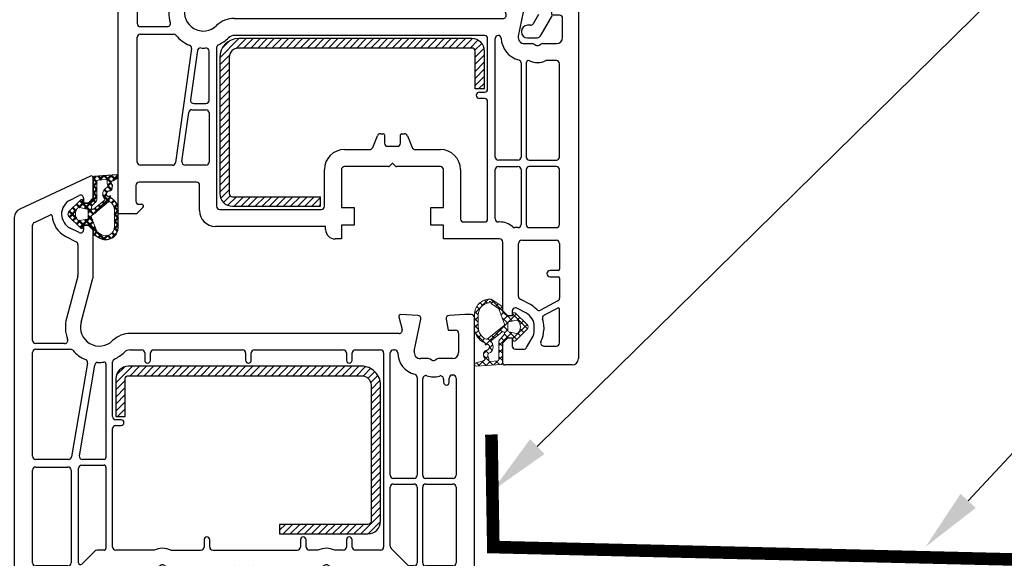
# Model space of a CAD drawing. Header units: millimetres. Extents: x -1427 to 10229, y -1578 to 5221.
# Tile 37 of 129: x 1287 to 1303, y -626 to -618. Entities that reach past the tile are written whole.
import ezdxf
from ezdxf import colors
from ezdxf.entities.mleader import LeaderData, LeaderLine
from ezdxf.math import Vec2, Vec3

# ---------------------------------------------------------------- set-up
doc = ezdxf.new("R2010")
doc.units = ezdxf.units.MM
doc.linetypes.add('AUSGEZOGEN', pattern=[0])
for name, color, linetype in [('1', 7, 'Continuous'), ('10TNR-01', 7, 'AUSGEZOGEN'), ('listwa', 5, 'Continuous')]:
    doc.layers.add(name, color=color, linetype=linetype)
for name, color, linetype, lineweight in [('A_wymiary', 7, 'Continuous', 5), ('AM_0', 7, 'Continuous', 50), ('AT_1_2_WYMIARY_I_OPISY', 1, 'Continuous', 5)]:
    doc.layers.add(name, color=color, linetype=linetype, lineweight=lineweight)
doc.styles.add('SIMPLEX', font='simplex.shx', dxfattribs={"width": 0.77})

# ---------------------------------------------------------------- blocks, each defined once
blk = doc.blocks.new('HP122')
for p, q in [((61.39, 73), (0, 73)), ((0, 73), (0, 70.1)), ((67.97, 60.93), (62.74, 72.13)), ((1.39, 70.2), (3, 70.2)), ((3.5, 69.7), (3.5, 63)), ((6.1, 64.5), (6.1, 69.6)), ((6.6, 70.1), (21.3, 70.1)), ((21.8, 69.6), (21.8, 64.5)), ((23, 64.42), (23, 69.6)), ((23.5, 70.1), (40, 70.1)), ((40.5, 69.6), (40.5, 64.11)), ((41.4, 65.01), (41.4, 69.6)), ((41.9, 70.1), (60.18, 70.1)), ((60.63, 69.81), (61.81, 67.27)), ((52.11, 62.92), (45.4, 64.72)), ((58.39, 64.82), (57.55, 63.17)), ((59, 62.73), (59.72, 64.14)), ((64.18, 64.14), (64.89, 62.73)), ((0, 62.6), (0, 60.44)), ((3, 62.5), (1.39, 62.5)), ((21.3, 64), (6.6, 64)), ((6.6, 62.8), (21.6, 62.8)), ((38.31, 61.41), (23.42, 63.93)), ((23.58, 62.68), (37.99, 60.24)), ((57.1, 62.9), (52.24, 62.9)), ((8.45, 60.22), (6.39, 62.29)), ((22.1, 62.3), (22.1, 58.75)), ((23, 58.75), (23, 62.19)), ((44.78, 62.4), (51.8, 60.52)), ((59.4, 60.5), (60.2, 61.3)), ((60.2, 62), (59.45, 62)), ((60.2, 61.3), (60.2, 62)), ((64.45, 62), (63.7, 62)), ((63.7, 62), (63.7, 61.3)), ((63.7, 61.3), (64.5, 60.5)), ((0.5, 59.58), (1.5, 59)), ((2, 59), (2, 60)), ((2.5, 60.5), (4.5, 60.5)), ((4.5, 60.5), (6, 59)), ((8.6, 58.75), (8.6, 59.87)), ((51.92, 60.5), (59.4, 60.5)), ((64.5, 60.5), (67.7, 60.5)), ((1.5, 59), (2, 59)), ((6, 59), (6, 50.29)), ((21.8, 58.45), (8.9, 58.45)), ((38.15, 58.45), (23.3, 58.45)), ((8.6, 50.83), (8.6, 56.9)), ((9.1, 57.4), (27.9, 57.4)), ((28.4, 56.9), (28.4, 56.05)), ((29.3, 56.05), (29.3, 56.9)), ((29.8, 57.4), (38.48, 57.4)), ((40.4, 54.6), (40.4, 52.8)), ((43, 11.94), (43, 54.6)), ((39.9, 52.3), (38.75, 52.3)), ((6.07, 50.04), (6.23, 49.75)), ((38.75, 51.4), (39.9, 51.4)), ((40.4, 50.9), (40.4, 36.8)), ((6, 48.71), (6, 38)), ((6.23, 49.25), (6.07, 48.96)), ((8.6, 48.17), (8.6, 43.4)), ((10.25, 42.9), (9.1, 42.9)), ((8.6, 41.5), (8.6, 28.1)), ((9.1, 42), (10.25, 42)), ((1.5, 40), (0.5, 39.42)), ((2, 40), (1.5, 40)), ((2, 38), (2, 40)), ((0, 38.56), (0, 37.29)), ((5.5, 37.5), (2.5, 37.5)), ((0.07, 37.04), (0.23, 36.75)), ((0.23, 36.25), (0.07, 35.96)), ((39.9, 36.3), (38.75, 36.3)), ((0, 35.71), (0, 34.44)), ((2, 33), (2, 35)), ((2.5, 35.5), (5.5, 35.5)), ((6, 35), (6, 24.29)), ((38.75, 35.4), (39.9, 35.4)), ((40.4, 34.9), (40.4, 20.8)), ((0.5, 33.58), (1.5, 33)), ((1.5, 33), (2, 33)), ((10.25, 27.6), (9.1, 27.6)), ((9.1, 26.7), (10.25, 26.7)), ((8.6, 24.83), (8.6, 26.2)), ((6.07, 24.04), (6.23, 23.75)), ((6, 22.71), (6, 14)), ((6.23, 23.25), (6.07, 22.96)), ((8.6, 20.8), (8.6, 22.17)), ((8.6, 14.9), (8.6, 18.9)), ((10.25, 20.3), (9.1, 20.3)), ((9.1, 19.4), (10.25, 19.4)), ((39.9, 20.3), (38.75, 20.3)), ((38.75, 19.4), (39.9, 19.4)), ((40.4, 18.9), (40.4, 14.9)), ((39.9, 14.4), (9.1, 14.4)), ((0, 12.56), (0, 10.4)), ((1.5, 14), (0.5, 13.42)), ((2, 14), (1.5, 14)), ((2, 13), (2, 14)), ((4.5, 12.5), (2.5, 12.5)), ((6, 14), (4.5, 12.5)), ((6.19, 10.51), (8.88, 13.2)), ((9.23, 13.35), (18.6, 13.35)), ((19.1, 12.85), (19.1, 9.6)), ((20, 9.6), (20, 12.85)), ((20.5, 13.35), (39.9, 13.35)), ((40.4, 12.85), (40.4, 12.66)), ((45.62, 11.99), (43.63, 11.46)), ((45.86, 8.97), (46, 11.68)), ((1.39, 10.5), (3, 10.5)), ((3.5, 10), (3.5, 3.3)), ((6.1, 9.6), (6.1, 10.3)), ((40.2, 9.54), (45.26, 8.51)), ((18.6, 9.1), (6.6, 9.1)), ((6.6, 8.2), (18.6, 8.2)), ((36.03, 9.1), (20.5, 9.1)), ((20.5, 8.2), (35.81, 8.2)), ((39, 7.29), (39, 8.56)), ((6.1, 3.4), (6.1, 7.7)), ((19.1, 7.7), (19.1, 3.4)), ((20, 3.4), (20, 7.7)), ((38.77, 6.75), (38.93, 7.04)), ((38.93, 5.96), (38.77, 6.25)), ((35.77, 4.9), (35.25, 4.9)), ((39, 3.5), (39, 5.71)), ((35.25, 4), (35.9, 4)), ((36.4, 3.5), (36.4, 3.4)), ((36.4, 3.4), (36.4, 3.4)), ((45.28, 4.49), (43.5, 4.18)), ((43.5, 4.18), (43.5, 3)), ((46, 1.5), (45.87, 4.03)), ((0, 2.9), (0, 0)), ((3, 2.8), (1.39, 2.8)), ((18.6, 2.9), (6.6, 2.9)), ((35.9, 2.9), (20.5, 2.9)), ((43, 2.5), (40, 2.5)), ((0, 0), (45.5, 0)), ((46, 0.5), (46, 1.5))]:
    blk.add_line(p, q)
for centre, radius, start, end in [((61.39, 71.5), 1.5, 25, 90), ((0.6, 70.1), 0.6, 180, 352.8198), ((1.39, 70), 0.2, 90, 172.8198), ((3, 69.7), 0.5, 0, 90), ((6.6, 69.6), 0.5, 90, 180), ((21.3, 69.6), 0.5, 0, 90), ((23.5, 69.6), 0.5, 90, 180), ((40, 69.6), 0.5, 0, 90), ((41.9, 69.6), 0.5, 90, 180), ((60.18, 69.6), 0.5, 25, 90), ((61.63, 67.19), 0.2, 274.3446, 25), ((61.95, 63), 4, 94.3446, 152.9883), ((6.6, 64.5), 0.5, 180, 270), ((21.3, 64.5), 0.5, 270, 0), ((23.5, 64.42), 0.5, 180, 260.3814), ((40, 64.11), 0.5, 310.9756, 0), ((41.9, 65.01), 0.5, 180, 290.8506), ((44, 59.5), 5.4, 75, 110.8506), ((61.95, 63), 2.5, 91.6783, 152.9883), ((61.95, 63), 2.5, 27.0117, 91.6783), ((0.6, 62.6), 0.6, 7.1802, 180), ((1.39, 62.7), 0.2, 187.1802, 270), ((3, 63), 0.5, 270, 0), ((6.6, 62.5), 0.3, 90, 225), ((21.6, 62.3), 0.5, 0, 90), ((23.5, 62.19), 0.5, 80.3814, 180), ((44, 59.5), 5.6, 130.9756, 156.8456), ((44, 59.5), 3, 75, 224.4153), ((52.24, 63.4), 0.5, 255, 270), ((57.1, 63.4), 0.5, 270, 332.9883), ((59.45, 62.5), 0.5, 152.9883, 270), ((64.45, 62.5), 0.5, 270, 27.0117), ((38.39, 61.9), 0.5, 260.3814, 336.8456), ((67.7, 60.8), 0.3, 270, 25), ((1, 60.44), 1, 180, 240), ((2.5, 60), 0.5, 90, 180), ((8.1, 59.87), 0.5, 360, 45), ((37.91, 59.75), 0.5, 357.6547, 80.3814), ((44, 59.5), 5.6, 177.6547, 187.3031), ((51.92, 61), 0.5, 255, 270), ((8.9, 58.75), 0.3, 180, 270), ((21.8, 58.75), 0.3, 270, 0), ((23.3, 58.75), 0.3, 180, 270), ((38.15, 58.75), 0.3, 270, 7.3031), ((9.1, 56.9), 0.5, 90, 180), ((27.9, 56.9), 0.5, 360, 90), ((29.8, 56.9), 0.5, 90, 180), ((38.48, 56.9), 0.5, 25.2285, 90), ((44, 59.5), 5.6, 205.2285, 224.4153), ((39, 54.6), 4, 360, 44.4153), ((28.85, 56.05), 0.45, 180, 360), ((39, 54.6), 1.4, 360, 44.4153), ((38.75, 51.85), 0.45, 90, 270), ((39.9, 52.8), 0.5, 270, 360), ((6.5, 50.29), 0.5, 180, 210), ((5.8, 49.5), 3.1, 334.5854, 25.4146), ((39.9, 50.9), 0.5, 360, 90), ((6.5, 48.71), 0.5, 150, 180), ((5.8, 49.5), 0.5, 330, 30), ((9.1, 43.4), 0.5, 180, 270), ((10.25, 42.45), 0.45, 270, 90), ((9.1, 41.5), 0.5, 90, 180), ((1, 38.56), 1, 120, 180), ((2.5, 38), 0.5, 180, 270), ((5.5, 38), 0.5, 270, 0), ((0.5, 37.29), 0.5, 180, 210), ((0.5, 35.71), 0.5, 150, 180), ((-0.2, 36.5), 0.5, 330, 30), ((38.75, 35.85), 0.45, 90, 270), ((39.9, 36.8), 0.5, 270, 0), ((1, 34.44), 1, 180, 240), ((2.5, 35), 0.5, 90, 180), ((5.5, 35), 0.5, 0, 90), ((39.9, 34.9), 0.5, 0, 90), ((9.1, 28.1), 0.5, 180, 270), ((9.1, 26.2), 0.5, 90, 180), ((10.25, 27.15), 0.45, 270, 90), ((6.5, 24.29), 0.5, 180, 210), ((5.8, 23.5), 0.5, 330, 30), ((5.8, 23.5), 3.1, 334.5854, 25.4146), ((6.5, 22.71), 0.5, 150, 180), ((9.1, 20.8), 0.5, 180, 270), ((39.9, 20.8), 0.5, 270, 360), ((9.1, 18.9), 0.5, 90, 180), ((10.25, 19.85), 0.45, 270, 90), ((38.75, 19.85), 0.45, 90, 270), ((39.9, 18.9), 0.5, 360, 90), ((9.1, 14.9), 0.5, 180, 270), ((39.9, 14.9), 0.5, 270, 360), ((1, 12.56), 1, 120, 180), ((2.5, 13), 0.5, 180, 270), ((9.23, 12.85), 0.5, 90, 135), ((18.6, 12.85), 0.5, 360, 90), ((20.5, 12.85), 0.5, 90, 180), ((39.9, 12.85), 0.5, 0, 90), ((39.9, 12.66), 0.5, 271.3976, 360), ((40, 8.56), 3.6, 91.3976, 165.2974), ((43.5, 11.94), 0.5, 180, 285), ((45.7, 11.7), 0.3, 357, 105), ((0.6, 10.4), 0.6, 180, 352.8198), ((1.39, 10.3), 0.2, 90, 172.8198), ((3, 10), 0.5, 0, 90), ((6.4, 10.3), 0.3, 135, 180), ((6.6, 9.6), 0.5, 180, 270), ((18.6, 9.6), 0.5, 270, 360), ((20.5, 9.6), 0.5, 180, 270), ((36.03, 9.6), 0.5, 270, 345.2974), ((40, 8.56), 1, 78.5, 180), ((6.6, 7.7), 0.5, 90, 180), ((18.6, 7.7), 0.5, 0, 90), ((20.5, 7.7), 0.5, 90, 180), ((35.81, 7.7), 0.5, 340.5288, 90), ((45.36, 9), 0.5, 258.5, 357), ((39.2, 6.5), 3.1, 160.5288, 197.7916), ((39.2, 6.5), 0.5, 150, 210), ((38.5, 7.29), 0.5, 330, 0), ((35.25, 4.45), 0.45, 90, 270), ((35.77, 5.4), 0.5, 270, 17.7916), ((38.5, 5.71), 0.5, 0, 30), ((0.6, 2.9), 0.6, 7.1802, 180), ((3, 3.3), 0.5, 270, 0), ((6.6, 3.4), 0.5, 180, 270), ((18.6, 3.4), 0.5, 270, 0), ((20.5, 3.4), 0.5, 180, 270), ((35.9, 3.5), 0.5, 0, 90), ((35.9, 3.4), 0.5, 270, 0), ((40, 3.5), 1, 180, 270), ((45.37, 4), 0.5, 3, 100), ((1.39, 3), 0.2, 187.1802, 270), ((43, 3), 0.5, 270, 360), ((45.5, 0.5), 0.5, 270, 0)]:
    blk.add_arc(centre, radius, start, end)
blk = doc.blocks.new('hp172')
for p, q in [((0, -2.72), (0, 0)), ((0, 0), (49.39, 0)), ((50.74, -0.87), (55.97, -12.07)), ((0.99, -3.91), (0.15, -3.07)), ((4.5, -2.8), (2, -2.8)), ((8.2, -3), (28, -3)), ((48.11, -3), (30.2, -3)), ((1.5, -3.3), (1.5, -3.7)), ((5, -12.4), (5, -3.3)), ((7.7, -8.57), (7.7, -3.5)), ((28.5, -3.5), (28.5, -8.76)), ((29.7, -3.5), (29.7, -7.78)), ((49.71, -5.74), (48.56, -3.29)), ((26.21, -11.6), (8.13, -9.06)), ((33.42, -8.19), (40.12, -9.98)), ((45.56, -9.73), (46.42, -8.12)), ((47.74, -8.83), (46.98, -10.27)), ((52.92, -10.27), (52.16, -8.83)), ((7.7, -13.9), (7.7, -10.59)), ((8.27, -10.09), (16.07, -11.19)), ((39.8, -12.48), (32.78, -10.6)), ((40.25, -10), (45.12, -10)), ((16.5, -11.68), (16.5, -13.9)), ((17.5, -11.96), (17.5, -13.9)), ((25.89, -12.57), (18.07, -11.47)), ((48.2, -11.7), (47.4, -12.5)), ((47.42, -11), (48.2, -11)), ((48.2, -11), (48.2, -11.7)), ((51.7, -11.7), (51.7, -11)), ((51.7, -11), (52.48, -11)), ((52.5, -12.5), (51.7, -11.7)), ((0.5, -12.9), (4.5, -12.9)), ((47.4, -12.5), (39.92, -12.5)), ((55.7, -12.5), (52.5, -12.5)), ((-2, -32.9), (-2, -15.4)), ((26.37, -15.6), (1.2, -15.6)), ((16, -14.4), (8.2, -14.4)), ((18, -14.4), (25.81, -14.4)), ((0.7, -16.1), (0.7, -32.2)), ((28.3, -58.1), (28.3, -18.4)), ((31, -18.4), (31, -61.06)), ((1.2, -32.7), (7, -32.7)), ((-2.5, -32.9), (-2, -32.9)), ((-4, -35.4), (-4, -34.4)), ((-1.8, -35.4), (-4, -35.4)), ((-1.8, -37.4), (-1.8, -35.4)), ((7, -35.4), (1, -35.4)), ((1, -35.4), (1, -37.4)), ((7.5, -42.88), (7.5, -35.9)), ((10.2, -35.9), (10.2, -39.91)), ((1, -37.4), (-1.8, -37.4)), ((10.51, -40.38), (12.39, -41.12)), ((12.7, -41.59), (12.7, -42.05)), ((7.97, -43.43), (7.56, -43.02)), ((7.56, -43.98), (7.96, -43.58)), ((10.7, -42.75), (10.7, -44.25)), ((12.5, -42.25), (11.2, -42.25)), ((7.5, -51.1), (7.5, -44.12)), ((11.2, -44.75), (12.5, -44.75)), ((12.7, -44.95), (12.7, -45.41)), ((12.39, -45.88), (10.51, -46.62)), ((10.2, -47.09), (10.2, -51.1)), ((-1.8, -51.6), (-1.8, -49.6)), ((-1.8, -49.6), (1, -49.6)), ((1, -49.6), (1, -51.6)), ((-4, -60.5), (-4, -51.6)), ((-4, -51.6), (-1.8, -51.6)), ((1, -51.6), (7, -51.6)), ((7, -54.3), (-0.8, -54.3)), ((-1.3, -54.8), (-1.3, -58.1)), ((18.3, -58.1), (18.3, -57.3)), ((19.3, -57.3), (19.3, -58.1)), ((-0.8, -58.6), (17.8, -58.6)), ((19.8, -58.6), (27.8, -58.6)), ((-1.3, -60.5), (-1.3, -60.3)), ((-0.8, -59.8), (7, -59.8)), ((7.5, -60.3), (7.5, -63.4)), ((8.5, -63.4), (8.5, -60.3)), ((9, -59.8), (27.83, -59.8)), ((-24, -72), (-24, -61.3)), ((-23.7, -61), (-20.5, -61)), ((-20.5, -61), (-19.7, -61.8)), ((-19.7, -61.8), (-19.7, -62.5)), ((-16.2, -61.8), (-15.4, -61)), ((-16.2, -62.5), (-16.2, -61.8)), ((-15.4, -61), (-4.5, -61)), ((31.63, -61.54), (33.62, -61.01)), ((34, -61.32), (33.86, -64.03)), ((-21.5, -63), (-21.5, -64.34)), ((-19.7, -62.5), (-21, -62.5)), ((-15.66, -62.5), (-16.2, -62.5)), ((-15.74, -64.67), (-14.98, -63.23)), ((-15.42, -62.5), (-15.66, -62.5)), ((-14.42, -65.38), (-13.56, -63.77)), ((-13.12, -63.5), (-4.7, -63.5)), ((-4.2, -64), (-4.2, -69.5)), ((-2.2, -63.4), (-2.2, -62.92)), ((7, -63.9), (-1.7, -63.9)), ((23.93, -63.9), (9, -63.9)), ((33.26, -64.49), (28.2, -63.46)), ((-21.25, -64.77), (-19.7, -65.67)), ((-2.2, -65.2), (-2.2, -69.5)), ((7, -64.7), (-1.7, -64.7)), ((7.5, -69.5), (7.5, -65.2)), ((8.5, -65.2), (8.5, -69.5)), ((23.93, -64.7), (9, -64.7)), ((27, -64.44), (27, -65.71)), ((-18.45, -66), (-17.95, -66)), ((-13.83, -69.73), (-15.29, -66.99)), ((26.93, -65.96), (26.77, -66.25)), ((26.77, -66.75), (26.93, -67.04)), ((-21, -67.51), (-21, -69.5)), ((-17.95, -67.5), (-18.45, -67.5)), ((-14.98, -69.71), (-16.12, -67.55)), ((-10, -68.5), (-10, -69.8)), ((-9, -69.8), (-9, -68.5)), ((24.3, -69.5), (24.3, -67.85)), ((27, -67.29), (27, -69.5)), ((31.5, -68.82), (33.28, -68.51)), ((-20.5, -70), (-15.15, -70)), ((-10.2, -70), (-13.39, -70)), ((-4.7, -70), (-8.8, -70)), ((-1.7, -70), (7, -70)), ((9, -70), (23.8, -70)), ((31.5, -70), (31.5, -68.82)), ((33.87, -68.97), (34, -71.5)), ((28, -70.5), (31, -70.5)), ((34, -71.5), (34, -72.5)), ((33.5, -73), (-23, -73))]:
    blk.add_line(p, q)
for centre, radius, start, end in [((49.39, -1.5), 1.5, 25, 90), ((0.5, -2.72), 0.5, 180, 225), ((2, -3.3), 0.5, 90, 180), ((4.5, -3.3), 0.5, 0, 90), ((8.2, -3.5), 0.5, 90, 180), ((28, -3.5), 0.5, 0, 90), ((30.2, -3.5), 0.5, 90, 180), ((48.11, -3.5), 0.5, 25, 90), ((1.2, -3.7), 0.3, 225, 360), ((49.95, -10), 4, 95.7956, 152.0424), ((49.52, -5.82), 0.2, 275.7956, 25), ((30.2, -7.78), 0.5, 180, 287.4576), ((49.95, -10), 2.5, 27.9576, 152.0424), ((8.2, -8.57), 0.5, 180, 262), ((32, -13.5), 5.7, 130.1778, 157.2903), ((28, -8.76), 0.5, 310.1778, 0), ((32, -13.5), 5.5, 75, 107.4576), ((8.2, -10.59), 0.5, 82, 180), ((32, -13.5), 3, 75, 224.4153), ((40.25, -9.5), 0.5, 255, 270), ((45.12, -9.5), 0.5, 270, 332.0424), ((47.42, -10.5), 0.5, 152.0424, 270), ((52.48, -10.5), 0.5, 270, 27.9576), ((4.5, -12.4), 0.5, 270, 0), ((16, -11.68), 0.5, 0, 82), ((18, -11.96), 0.5, 82, 180), ((26.28, -11.11), 0.5, 262, 337.2903), ((39.92, -12), 0.5, 255, 270), ((55.7, -12.2), 0.3, 270, 0), ((55.7, -12.2), 0.3, 360, 25), ((55.7, -12.2), 0.3, 360, 25), ((0.5, -15.4), 2.5, 90, 180), ((8.2, -13.9), 0.5, 180, 270), ((16, -13.9), 0.5, 270, 0), ((18, -13.9), 0.5, 180, 270), ((25.81, -13.9), 0.5, 270, 3.6991), ((25.82, -13.06), 0.5, 355.9369, 82), ((32, -13.5), 5.7, 175.9369, 183.6991), ((1.2, -16.1), 0.5, 90, 180), ((26.37, -16.1), 0.5, 24.7939, 90), ((27, -18.4), 4, 0, 44.4153), ((32, -13.5), 5.7, 204.7939, 224.4153), ((27, -18.4), 1.3, 0, 44.4153), ((1.2, -32.2), 0.5, 180, 270), ((7, -35.9), 3.2, 0, 90), ((-2.5, -34.4), 1.5, 90, 180), ((7, -35.9), 0.5, 0, 90), ((10.7, -39.91), 0.5, 180, 248.1986), ((12.2, -41.59), 0.5, 0, 68.1986), ((12.5, -42.05), 0.2, 270, 0), ((7.7, -42.88), 0.2, 180, 225), ((7.9, -43.5), 0.102, 309.8452, 0.174), ((7.9, -43.5), 0.101, 0, 45), ((11.2, -42.75), 0.5, 90, 180), ((7.7, -44.12), 0.2, 134.9411, 180), ((11.2, -44.25), 0.5, 180, 270), ((12.5, -44.95), 0.2, 0, 90), ((10.7, -47.09), 0.5, 111.8014, 180), ((12.2, -45.41), 0.5, 291.8014, 0), ((7, -51.1), 0.5, 270, 0), ((7, -51.1), 3.2, 270, 0), ((-0.8, -54.8), 0.5, 90, 180), ((18.8, -57.3), 0.5, 90, 180), ((18.8, -57.3), 0.5, 0, 90), ((-0.8, -58.1), 0.5, 180, 270), ((17.8, -58.1), 0.5, 270, 0), ((19.8, -58.1), 0.5, 180, 270), ((27.8, -58.1), 0.5, 270, 0), ((-4.5, -60.5), 0.5, 270, 0), ((-4.5, -60.5), 3.2, 319.1791, 0), ((-0.8, -60.3), 0.5, 90, 180), ((7, -60.3), 0.5, 0, 90), ((9, -60.3), 0.5, 90, 180), ((28, -64.44), 3.7, 92.349, 165.6859), ((27.83, -60.27), 0.471, 272.349, 90), ((-23.7, -61.3), 0.3, 90, 180), ((31.5, -61.06), 0.5, 180, 285), ((33.7, -61.3), 0.3, 90, 105), ((33.7, -61.3), 0.3, 1.8115, 90), ((33.7, -61.3), 0.3, 357, 1.8115), ((-21, -63), 0.5, 90, 180), ((-15.42, -63), 0.5, 0, 90), ((-15.42, -63), 0.5, 332, 360), ((-13.12, -64), 0.5, 90, 152), ((-4.7, -64), 0.5, 0, 90), ((-1.7, -62.92), 0.5, 139.1791, 180), ((-1.7, -63.4), 0.5, 180, 270), ((7, -63.4), 0.5, 270, 0), ((9, -63.4), 0.5, 180, 270), ((23.93, -63.4), 0.5, 270, 345.6859), ((28, -64.44), 1, 78.5, 180), ((33.36, -64), 0.5, 270, 357), ((-21, -64.34), 0.5, 180, 240), ((-17.95, -63.5), 2.5, 270, 332), ((-17.95, -63.5), 4, 313.6523, 332), ((-1.7, -65.2), 0.5, 90, 180), ((7, -65.2), 0.5, 0, 90), ((9, -65.2), 0.5, 90, 180), ((23.93, -65.07), 0.368, 336.3364, 90), ((27.2, -66.5), 3.2, 156.3364, 205.0078), ((33.36, -64), 0.5, 258.5, 270), ((-20.5, -67.51), 0.5, 62.8868, 180), ((-18.45, -63.5), 4, 242.8868, 270), ((-18.45, -63.5), 2.5, 240, 270), ((-14.85, -66.76), 0.5, 133.6523, 208), ((27.2, -66.5), 0.5, 150, 210), ((26.5, -65.71), 0.5, 330, 0), ((26.5, -67.29), 0.5, 0, 30), ((-17.95, -63.5), 4, 270, 287.931), ((-16.57, -67.78), 0.5, 28, 107.931), ((-9.5, -68.5), 0.5, 90, 180), ((-9.5, -68.5), 0.5, 0, 90), ((33.37, -69), 0.5, 90, 100), ((33.37, -69), 0.5, 3, 90), ((-20.5, -69.5), 0.5, 180, 270), ((-15.15, -69.8), 0.2, 270, 28), ((-13.39, -69.5), 0.5, 208, 270), ((-10.2, -69.8), 0.2, 270, 0), ((-8.8, -69.8), 0.2, 180, 270), ((-4.7, -69.5), 0.5, 270, 0), ((-1.7, -69.5), 0.5, 180, 270), ((7, -69.5), 0.5, 270, 0), ((9, -69.5), 0.5, 180, 270), ((23.8, -69.5), 0.5, 270, 360), ((28, -69.5), 1, 180, 270), ((31, -70), 0.5, 270, 0), ((-23, -72), 1, 180, 270), ((33.5, -72.5), 0.5, 270, 360)]:
    blk.add_arc(centre, radius, start, end)
blk = doc.blocks.new('vs102')
for p, q in [((5, 42), (-16.6, 42)), ((-18.6, 40), (-18.6, 26)), ((-17.1, 40), (-17.1, 26)), ((5, 40.5), (-16.6, 40.5)), ((6.5, 2), (6.5, 39)), ((8, 2), (8, 39)), ((-18.6, 26), (-17.1, 26)), ((0, 0), (0, 1.5)), ((0, 1.5), (6, 1.5)), ((0, 0), (6, 0))]:
    blk.add_line(p, q)
for centre, radius, start, end in [((-16.6, 40), 2, 90, 180), ((5, 39), 3, 0, 90), ((-16.6, 40), 0.5, 90, 180), ((5, 39), 1.5, 0, 90), ((6, 2), 0.5, 270, 0), ((6, 2), 2, 270, 0)]:
    blk.add_arc(centre, radius, start, end)
blk = doc.blocks.new('A$C9be35ea3')
at = {"layer": '10TNR-01'}
h = blk.add_hatch(dxfattribs=at)
h.set_pattern_fill('ANSI37', color=256, scale=0.25, style=0)
h.set_pattern_definition([(45, (-109.0201, 51.3034), (-0.561266, 0.561266), []), (135, (-109.0201, 51.3034), (-0.561266, -0.561266), [])])
h.paths.add_polyline_path([(267.825, 160.844, 0.3858048), (268.009, 161.039), (268.009, 164.456), (268.675, 165.013, -0.1989124), (268.771, 165.048), (269.459, 165.048), (269.509, 165.048), (269.509, 165.04, -0.3178372), (269.609, 164.898), (269.609, 164.698, 0.5773503), (269.834, 164.568, 0.3094806), (270.003, 164.581), (271.898, 166.442, 0.4196407), (271.898, 167.155), (270.028, 168.991, 0.2898781), (269.819, 169.036, 0.5393308), (269.609, 168.898), (269.609, 168.698, -0.3178372), (269.509, 168.557), (269.509, 168.548), (269.095, 168.548), (268.717, 168.548), (268.009, 169.14), (268.009, 169.998), (266.319, 171.105, 0.1453608), (265.991, 171.202, 0.4142136), (263.509, 168.72), (263.509, 168.248), (263.509, 166.707, 0.308694), (265.179, 164.26), (265.258, 163.911), (265.636, 164.042, -0.6921064), (265.477, 163.119, 0.5543799), (265.104, 161.918, -0.4967511), (265.037, 161.445), (263.636, 161.051, 0.241131), (263.509, 160.862), (263.509, 160.803, 0.3951431), (263.77, 160.583)])
h.paths.add_polyline_path([(265.775, 161.54, 0.1541), (265.712, 162.078, -0.499469), (265.903, 162.641, 0.4856911), (266.203, 164.344, -0.4298337), (266.227, 164.633), (267.937, 166.007, -0.6295754), (268.263, 165.851), (268.263, 165.716, -0.1992307), (268.145, 165.433), (267.579, 164.867, 0.1649872), (267.409, 164.521), (267.409, 161.598, -0.3916648), (267.224, 161.399), (265.988, 161.303, -0.4947735)], flags=16)
h.paths.add_polyline_path([(265.355, 164.836, -0.3024522), (264.109, 166.707), (264.109, 168.72, -0.3832506), (265.791, 170.591, 0.1704853), (265.86, 170.704), (265.863, 170.718, -1.0021059), (266.153, 170.655), (266.138, 170.583, 0.3104069), (266.181, 170.478), (267.369, 169.7), (268.292, 167.238, -0.323872), (268.23, 167.012), (265.557, 164.865, -0.2747973)], flags=16)
h.paths.add_polyline_path([(268.97, 165.993, -0.3571831), (268.809, 166.189), (268.809, 167.407, -0.3571831), (268.97, 167.603), (270.183, 167.848, -0.2791259), (270.475, 167.742, -0.1718015), (270.809, 166.798, -0.1718017), (270.475, 165.854, -0.2791256), (270.183, 165.749)], flags=16)
at = {"layer": 'AM_0'}
h = blk.add_hatch(dxfattribs=at)
h.set_pattern_fill('ANSI37', color=256, scale=0.25, style=0)
h.set_pattern_definition([(45, (-109.0201, -25.176), (-0.561266, 0.561266), []), (135, (-109.0201, -25.176), (-0.561266, -0.561266), [])])
h.paths.add_polyline_path([(205.839, 187.236), (205.76, 187.585), (205.382, 187.454, -0.6921064), (205.541, 188.376, 0.5673836), (205.894, 189.594, -0.46663), (206.175, 190.045), (206.885, 190.439, 0.8023046), (206.746, 190.907), (203.194, 190.647, 0.3858048), (203.009, 190.451), (203.009, 187.247), (203.009, 187.247), (203.009, 187.097, -0.2005175), (202.955, 186.994), (202.343, 186.482, -0.1989124), (202.247, 186.447), (201.559, 186.447), (201.509, 186.447), (201.509, 186.456, -0.3178372), (201.409, 186.597), (201.409, 186.797, 0.4142136), (201.259, 186.947), (201.109, 186.947, 0.1708663), (201.015, 186.914), (199.148, 185.082, 0.1756194), (199.009, 184.697, 0.1756163), (199.148, 184.313), (200.994, 182.501, 0.2224181), (201.109, 182.447), (201.259, 182.447, 0.4142136), (201.409, 182.597), (201.409, 182.797, -0.3178372), (201.509, 182.939), (201.509, 182.947), (202.209, 182.947), (202.247, 182.947, -0.1759538), (202.343, 182.912), (202.902, 182.445, -0.2220744), (203.009, 182.215), (203.009, 181.497), (204.009, 180.92, 0.5773503), (207.009, 182.652), (207.009, 185.381, 0.2889721)])
h.paths.add_polyline_path([(203.081, 185.489, -0.6295754), (202.756, 185.645), (202.756, 185.78, -0.1992307), (202.873, 186.063), (203.439, 186.629, 0.1649872), (203.609, 186.974), (203.61, 189.892, -0.3916647), (203.794, 190.092), (205.03, 190.187, -0.494774), (205.243, 189.951, 0.1540999), (205.307, 189.413, -0.4201735), (205.203, 188.897, 0.5132713), (204.815, 187.152, -0.4298337), (204.791, 186.863), (204.739, 186.821)], flags=16)
h.paths.add_polyline_path([(205.454, 186.625, -0.3089158), (205.679, 186.643, -0.2684499), (206.409, 185.381), (206.409, 182.652, -0.5773503), (204.309, 181.44), (203.637, 181.828), (202.726, 184.257, -0.323872), (202.788, 184.484)], flags=16)
h.paths.add_polyline_path([(202.209, 185.347), (202.209, 184.047, -0.3581409), (202.088, 183.9), (200.866, 183.654, -0.2865499), (200.519, 183.784, -0.1650794), (200.209, 184.697, -0.1650794), (200.519, 185.61, -0.2861847), (200.866, 185.74), (202.089, 185.494, -0.3571833)], flags=16)
at = {"layer": 'listwa'}
h = blk.add_hatch(dxfattribs=at)
h.set_pattern_fill('ANSI31', color=256, scale=0.25, style=0)
h.set_pattern_definition([(45, (383.6515, 71.5414), (-0.561266, 0.561266), [])])
h.paths.add_polyline_path([(226.109, 212.548, 0.4142136), (223.109, 209.548), (223.109, 187.948, 0.4142136), (225.109, 185.948), (239.109, 185.948), (239.109, 187.448), (225.109, 187.448, -0.4142136), (224.609, 187.948), (224.609, 209.548, -0.4142136), (226.109, 211.048), (263.109, 211.048, -0.4142136), (263.609, 210.548), (263.609, 204.548), (265.109, 204.548), (265.109, 210.548, 0.4142136), (263.109, 212.548)])
h = blk.add_hatch(dxfattribs=at)
h.set_pattern_fill('ANSI31', color=256, scale=0.25, style=0)
h.set_pattern_definition([(45, (-109.0201, -25.176), (-0.561266, 0.561266), [])])
h.paths.add_polyline_path([(208.609, 160.548, 0.4142136), (206.609, 158.548), (206.609, 152.548), (208.109, 152.548), (208.109, 158.548, -0.4142136), (208.609, 159.048), (245.609, 159.048, -0.4142136), (247.109, 157.548), (247.109, 135.948, -0.4142136), (246.609, 135.448), (232.609, 135.448), (232.609, 133.948), (246.609, 133.948, 0.4142136), (248.609, 135.948), (248.609, 157.548, 0.4142136), (245.609, 160.548)])
at = {"color": 7}
for p, q in [((201.509, 186.447), (202.209, 186.447)), ((201.509, 182.947), (202.209, 182.947))]:
    blk.add_line(p, q, dxfattribs=at)
for points in [[(205.243, 189.951, 0.1541), (205.307, 189.413, -0.4201735), (205.203, 188.897, 0.5132713), (204.815, 187.152, -0.4298337), (204.791, 186.863), (204.739, 186.821), (203.081, 185.489, -0.6295754), (202.756, 185.645), (202.756, 185.78, -0.1985936), (202.872, 186.062), (203.438, 186.628, 0.1652795), (203.609, 186.974), (203.61, 189.892, -0.391661), (203.794, 190.092), (205.03, 190.187, -0.4947733)], [(203.637, 181.828), (204.309, 181.44, 0.5773503), (206.409, 182.652), (206.409, 185.381, 0.2684499), (205.679, 186.643, 0.3089158), (205.454, 186.625), (202.788, 184.484, 0.323872), (202.726, 184.257)], [(200.865, 183.654), (202.089, 183.9, 0.356226), (202.209, 184.047), (202.209, 185.347, 0.3571833), (202.089, 185.494), (200.866, 185.74, 0.2861847), (200.519, 185.61, 0.1650794), (200.209, 184.697, 0.1650794), (200.519, 183.784, 0.2858196)], [(269.609, 164.898), (269.609, 164.698, 0.4142136), (269.759, 164.548), (269.909, 164.548, 0.1708663), (270.003, 164.581), (271.898, 166.442, 0.4196407), (271.898, 167.155), (270.028, 168.991, 0.1965103), (269.888, 169.048), (269.759, 169.048, 0.4142136), (269.609, 168.898), (269.609, 168.698, -0.4142136), (269.459, 168.548), (269.095, 168.548), (268.789, 168.548, -0.1759541), (268.661, 168.595), (268.081, 169.08, -0.2220741), (268.009, 169.234), (268.009, 169.998), (266.321, 171.103, 0.1465083), (265.991, 171.202, 0.4142136), (263.509, 168.72), (263.509, 168.248), (263.509, 166.707, 0.308694), (265.179, 164.26), (265.258, 163.911), (265.636, 164.042, -0.6921064), (265.477, 163.119, 0.5673836), (265.124, 161.897, -0.46663), (265.037, 161.445), (263.636, 161.051, 0.8050915), (263.777, 160.583), (267.825, 160.844, 0.3858048), (268.009, 161.039), (268.009, 164.386, -0.2220743), (268.063, 164.501), (268.675, 165.013, -0.1989124), (268.771, 165.048), (269.459, 165.048, -0.4142136)], [(264.109, 166.707, 0.3024522), (265.355, 164.836, 0.2747973), (265.557, 164.865), (268.23, 167.012, 0.323872), (268.292, 167.238), (267.392, 169.639, 0.1594217), (267.314, 169.736), (266.181, 170.478, -0.3104069), (266.138, 170.583), (266.153, 170.656, 0.9968901), (265.863, 170.719), (265.86, 170.704, -0.1704853), (265.791, 170.591, 0.3832506), (264.109, 168.72)], [(270.183, 167.848), (268.97, 167.603, 0.3571831), (268.809, 167.407), (268.809, 166.189, 0.3571831), (268.97, 165.993), (270.183, 165.749, 0.2791256), (270.475, 165.854, 0.1718017), (270.809, 166.798, 0.1718015), (270.475, 167.742, 0.2791259)], [(267.937, 166.007), (266.292, 164.685), (266.227, 164.633, 0.4298337), (266.203, 164.344, -0.5132713), (265.815, 162.599, 0.4201735), (265.712, 162.078, -0.1541), (265.775, 161.54, 0.4947733), (265.988, 161.303), (267.224, 161.399, 0.391661), (267.409, 161.598), (267.409, 164.521, -0.1649872), (267.579, 164.867), (268.145, 165.433, 0.1992307), (268.263, 165.716), (268.263, 165.851, 0.6295754)]]:
    blk.add_lwpolyline(points, format="xyb", close=True)
at = {"color": 3}
blk.add_arc((201.559, 186.597), 0.15, 250.52878, 269.9994, dxfattribs=at)
at = {"layer": '1', "color": 7}
blk.add_line((203.009, 187.247), (203.009, 190.447), dxfattribs=at)
at = {"layer": '10TNR-01'}
for p, q in [((273.668, 216.367), (272.824, 214.905)), ((274.123, 213.155), (275.855, 216.155)), ((272.391, 214.655), (271.956, 214.655)), ((271.956, 212.655), (273.257, 212.655))]:
    blk.add_line(p, q, dxfattribs=at)
blk.add_lwpolyline([(201.015, 186.914), (199.148, 185.082, 0.1756194), (199.009, 184.697, 0.1756163), (199.148, 184.313), (200.994, 182.501, 0.2224181), (201.109, 182.447), (201.259, 182.447, 0.4142136), (201.409, 182.597), (201.409, 182.797, -0.4142136), (201.559, 182.947), (202.247, 182.947, -0.175954), (202.343, 182.912), (202.902, 182.445, -0.2220739), (203.009, 182.215), (203.009, 181.497), (204.009, 180.92, 0.5773503), (207.009, 182.652), (207.009, 185.381, 0.2889721), (205.839, 187.236), (205.76, 187.585), (205.382, 187.454, -0.6921064), (205.541, 188.376, 0.5673836), (205.894, 189.594, -0.46663), (206.175, 190.045), (206.885, 190.439, 0.8050915), (206.745, 190.907), (203.194, 190.647, 0.391661), (203.009, 190.447), (203.009, 187.097, -0.2005161), (202.955, 186.994), (202.343, 186.482, -0.1989124), (202.247, 186.447), (201.559, 186.447), (201.509, 186.456, -0.3178372), (201.409, 186.597), (201.409, 186.797, 0.4142136), (201.259, 186.947), (201.109, 186.947, 0.1708663)], format="xyb", close=True, dxfattribs=at)
for centre, radius, start, end in [((271.956, 213.655), 1, 90, 270), ((272.391, 215.155), 0.5, 270, 330), ((273.257, 213.655), 1, 270, 330)]:
    blk.add_arc(centre, radius, start, end, dxfattribs=at)
at = {"layer": 'listwa'}
blk.add_lwpolyline([(247.109, 157.548), (247.109, 135.948, -0.4142136), (246.609, 135.448), (232.609, 135.448), (232.609, 133.948), (246.609, 133.948, 0.4142136), (248.609, 135.948), (248.609, 157.548, 0.4142136), (245.609, 160.548), (208.609, 160.548, 0.4142136), (206.609, 158.548), (206.609, 152.548), (208.109, 152.548), (208.109, 158.548, -0.4142136), (208.609, 159.048), (245.609, 159.048, -0.4142136)], format="xyb", close=True, dxfattribs=at)
at = {"layer": '10TNR-01', "rotation": 90}
blk.add_blockref('hp172', (207.009, 184.748), dxfattribs=at)
at = {"layer": '10TNR-01', "color": 0, "rotation": 90}
blk.add_blockref('HP122', (263.509, 122.748), dxfattribs=at)
at = {"layer": 'listwa', "rotation": 90}
blk.add_blockref('vs102', (265.109, 204.548), dxfattribs=at)

msp = doc.modelspace()

# ---------------------------------------------------------------- linework, layer by layer
at = {"layer": 'A_wymiary', "const_width": 0.2}
msp.add_lwpolyline([(1294.96711, -624.41728), (1294.99718, -626.2034), (1315.958, -626.7034), (1315.958, -631.4134), (1314.858, -631.4134), (1314.858, -628.67664)], dxfattribs=at)

# ---------------------------------------------------------------- block references
at = {"layer": 'A_wymiary', "xscale": 0.1, "yscale": 0.1, "zscale": 0.1}
msp.add_blockref('A$C9be35ea3', (1268.34627, -639.38823), dxfattribs=at)

# ---------------------------------------------------------------- leaders
at = {"layer": 'AT_1_2_WYMIARY_I_OPISY'}
ml = msp.add_multileader_mtext('Standard', dxfattribs=at)
ml.set_content('{\\C7;uszczelka silikonowa}', color=256, style='SIMPLEX')
ml.set_leader_properties()
ml.build(insert=Vec2(0, 0))
ml.multileader.update_dxf_attribs({"text_right_attachment_type": 6, "dogleg_length": 0.36, "arrow_head_size": 1})
ctx = ml.context
ctx.base_point, ctx.char_height, ctx.arrow_head_size, ctx.landing_gap_size, ctx.plane_origin = Vec3(1318.87876, -602.69425), 2, 1, 0.2, Vec3(1297.8756, -602.69425)
ctx.right_attachment = 6
notes = []
notes.append((ctx, [(0, (1, 1, 0), (1317.95916, -602.69425), (1, 0), 0.9196, [(0, [(1294.98214, -625.31034)], 0, [])])]))
ctx.mtext.insert, ctx.mtext.rotation, ctx.mtext.flow_direction = Vec3(1319.07876, -601.69425), 6.28318531, 5
ml = msp.add_multileader_mtext('Standard', dxfattribs=at)
ml.set_content('{\\C7;parapet zewnętrzny}', color=256, style='SIMPLEX')
ml.set_leader_properties()
ml.build(insert=Vec2(0, 0))
ml.multileader.update_dxf_attribs({"text_right_attachment_type": 6, "dogleg_length": 0.36, "arrow_head_size": 1})
ctx = ml.context
ctx.base_point, ctx.char_height, ctx.arrow_head_size, ctx.landing_gap_size, ctx.plane_origin = Vec3(1320.7277, -606.81868), 2, 1, 0.2, Vec3(1299.72453, -606.81868)
ctx.right_attachment = 6
notes.append((ctx, [(0, (1, 1, 0), (1319.8081, -606.81868), (1, 0), 0.9196, [(0, [(1301.85126, -626.20449)], 0, [])])]))
ctx.mtext.insert, ctx.mtext.rotation, ctx.mtext.flow_direction = Vec3(1320.9277, -605.48535), 6.28318531, 5
for ctx, leaders in notes:
    for number, flags, end, landing, length, lines in leaders:
        leader = LeaderData()
        leader.index, (leader.has_last_leader_line, leader.has_dogleg_vector, leader.attachment_direction) = number, flags
        leader.last_leader_point, leader.dogleg_vector, leader.dogleg_length = Vec3(end), Vec3(landing), length
        for number, points, colour, breaks in lines:
            line = LeaderLine()
            line.index, line.vertices, line.color, line.breaks = number, Vec3.list(points), colors.encode_raw_color(colour), breaks
            leader.lines.append(line)
        ctx.leaders.append(leader)

doc.saveas('drawing.dxf')
